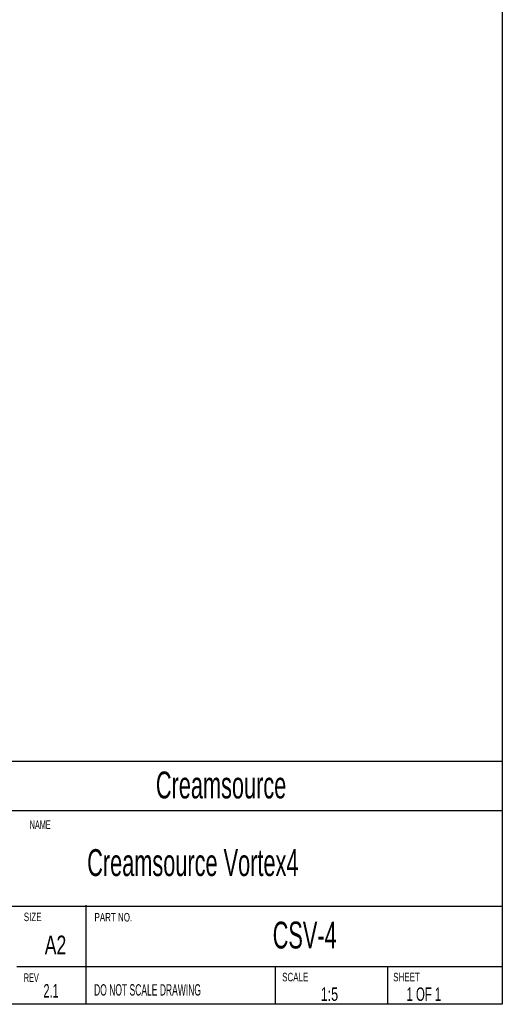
# Model space of a CAD drawing. Header units: millimetres. Extents: x 9 to 583, y 10 to 410.
# Tile 77 of 107: x 493 to 583, y 10 to 193. Entities that reach past the tile are written whole.
import ezdxf

# ---------------------------------------------------------------- set-up
doc = ezdxf.new("R2010")
doc.units = ezdxf.units.MM
doc.linetypes.add('CENTER', pattern=[10.16, 6.35, -1.27, 1.27, -1.27])
doc.layers.add('DEFAULT_1', color=116, linetype='CENTER')
doc.layers.add('SLD-0', color=179, linetype='Continuous')
doc.styles.add('SLDTEXTSTYLE0', font='TXT', dxfattribs={"width": 0.605})
doc.styles.add('SLDTEXTSTYLE1', font='TXT', dxfattribs={"width": 0.56})
doc.styles.add('SLDTEXTSTYLE2', font='TXT', dxfattribs={"width": 0.7})
doc.styles.add('SLDTEXTSTYLE3', font='TXT', dxfattribs={"width": 0.633333})

msp = doc.modelspace()

# ---------------------------------------------------------------- linework, layer by layer
at = {"layer": 'SLD-0', "color": 179, "linetype": 'Continuous'}
for p, q in [((582.9361, 409.9562), (582.9361, 9.9562)), ((582.9361, 9.9562), (8.9361, 9.9562))]:
    msp.add_line(p, q, dxfattribs=at)
at = {"layer": 'SLD-0'}
for p, q in [((404.1745, 55.1682), (582.9361, 55.1682)), ((453.9041, 46.0242), (582.9361, 46.0242)), ((404.1745, 28.2442), (582.9361, 28.2442)), ((505.4189, 9.9562), (505.4189, 28.39)), ((492.5121, 16.979), (582.9361, 16.979)), ((540.6835, 9.9562), (540.6835, 16.979)), ((561.6386, 9.9562), (561.6386, 16.979))]:
    msp.add_line(p, q, dxfattribs=at)

# ---------------------------------------------------------------- texts
at = {"layer": 'DEFAULT_1', "style": 'SLDTEXTSTYLE0'}
for s, insert, char_height, attachment_point in [('Creamsource', (518.4273, 53.2637), 5, 1), ('Creamsource Vortex4', (505.6357, 38.8234), 5, 1), ('CSV-4', (546.1335, 25.34), 5, 2), ('2.1', (497.4966, 13.7152), 2.5, 1)]:
    msp.add_mtext(s, dxfattribs=dict(at, insert=insert, char_height=char_height, attachment_point=attachment_point))
at = {"layer": 'SLD-0'}
for s, insert, char_height, attachment_point, style in [('NAME', (494.9283, 44.1569), 1.5875, 1, 'SLDTEXTSTYLE1'), ('SIZE', (493.8349, 27.0208), 1.5875, 1, 'SLDTEXTSTYLE2'), ('PART NO.', (506.999, 26.9529), 1.5875, 1, 'SLDTEXTSTYLE2'), ('A2', (499.74, 22.7422), 3.5, 2, 'SLDTEXTSTYLE2'), ('REV', (493.8349, 15.704), 1.5875, 1, 'SLDTEXTSTYLE1'), ('SCALE', (541.94, 15.8168), 1.5875, 1, 'SLDTEXTSTYLE2'), ('SHEET', (562.6216, 15.8168), 1.5875, 1, 'SLDTEXTSTYLE2'), ('DO NOT SCALE DRAWING', (506.9176, 13.6963), 2.116667, 1, 'SLDTEXTSTYLE1'), ('1:5', (549.1125, 13.0965), 2.5, 1, 'SLDTEXTSTYLE2'), ('1 OF 1', (565.0913, 13.0965), 2.5, 1, 'SLDTEXTSTYLE3')]:
    msp.add_mtext(s, dxfattribs=dict(at, insert=insert, char_height=char_height, attachment_point=attachment_point, style=style))

doc.saveas('drawing.dxf')
